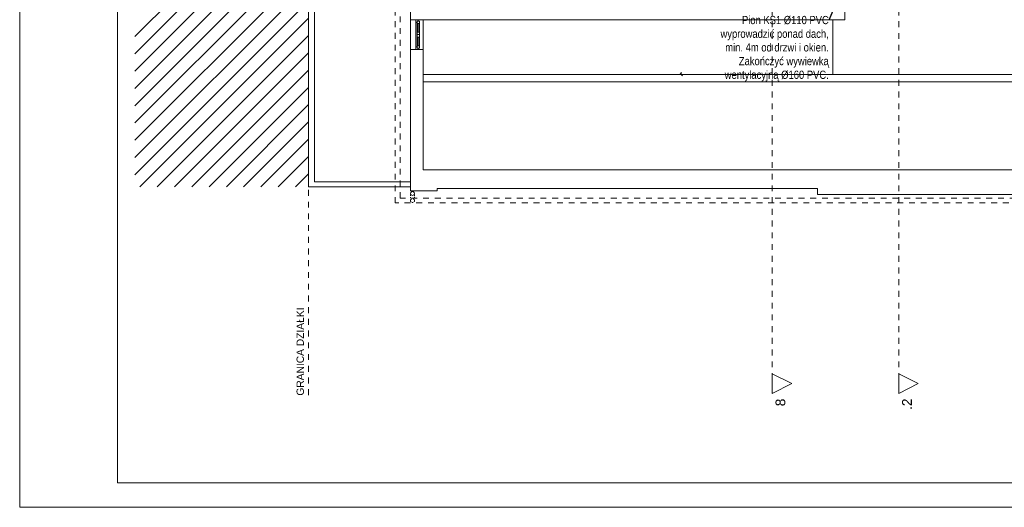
# Model space of a CAD drawing. Header units: millimetres. Extents: x 204754 to 499005, y -178579 to -103222.
# Tile 120 of 178: x 291634 to 311776, y -145921 to -135940. Entities that reach past the tile are written whole.
import ezdxf
from ezdxf import colors
from ezdxf.entities.mleader import LeaderData, LeaderLine
from ezdxf.math import Vec2, Vec3

# ---------------------------------------------------------------- set-up
doc = ezdxf.new("R2010")
doc.units = ezdxf.units.MM
doc.header["$MEASUREMENT"] = 0
doc.linetypes.add('2', pattern=[50, 25, -25])
doc.linetypes.add('Przerywana', pattern=[240, 120, -120])
doc.layers.get('0').update_dxf_attribs({"color": 252, "lineweight": 5})
for name, color, linetype, lineweight in [('840-G Znaczniki ogólne_Nr_pióra__3', 252, 'Continuous', 5), ('IS_opisy', 7, 'Continuous', 35), ('Nowe_! NAZWY POM_Nr_pióra__19', 252, 'Continuous', 5), ('Nowe_! Tabelka_Nr_pióra__19', 252, 'Continuous', 5), ('Nowe_! Tabelka_Nr_pióra__7', 252, 'Continuous', 5), ('Nowe_220-A Ściany_Nr_pióra__112', 252, 'Continuous', 5), ('Nowe_810-G Ogólne_Nr_pióra__187', 252, 'Continuous', 5), ('Nowe_820-G Rysunki Obrazki_Nr_pióra__103', 252, 'Continuous', 5), ('Nowe_820-G Rysunki Obrazki_Nr_pióra__24', 252, 'Continuous', 5), ('Nowe_Nowe_220(1)-A Ściany zewnętrzne_Nr_pióra__103', 252, 'Continuous', 5), ('Nowe_Nowe_220(1)-A Ściany zewnętrzne_Nr_pióra__23', 252, 'Continuous', 5), ('Nowe_Nowe_220(1)-A Ściany zewnętrzne_Nr_pióra__57', 252, 'Continuous', 5), ('Nowe_Okna ARCHICADa_Nr_pióra__112', 252, 'Continuous', 5), ('Nowe_Okna ARCHICADa_Nr_pióra__23', 252, 'Continuous', 5), ('Nowe_Okna ARCHICADa_Nr_pióra__3', 252, 'Continuous', 5), ('Nowe_TABELKA_Nr_pióra__3', 252, 'Continuous', 5)]:
    doc.layers.add(name, color=color, linetype=linetype, lineweight=lineweight)
doc.styles.add('GENERATED_STYLE_1', font='arial.ttf')
doc.styles.add('GENERATED_STYLE_4', font='arial.ttf')
doc.styles.add('Opisowy', font='arial.ttf')

# ---------------------------------------------------------------- blocks, each defined once
blk = doc.blocks.new('podkład 20251118')
at = {"color": 252, "linetype": 'Continuous', "lineweight": 5}
for p, q in [((305144, -137041), (305191, -137089)), ((305168, -137065), (305168, -137017))]:
    blk.add_line(p, q, dxfattribs=at)
at = {"color": 252, "lineweight": 5}
for p, q in [((307028, -143589), (307028, -143189)), ((307028, -143189), (307428, -143389)), ((309617, -143589), (309617, -143189)), ((309617, -143189), (310017, -143389)), ((307428, -143389), (307028, -143589)), ((310017, -143389), (309617, -143589))]:
    blk.add_line(p, q, dxfattribs=at)
at = {"layer": '840-G Znaczniki ogólne_Nr_pióra__3', "color": 252, "linetype": 'Przerywana', "lineweight": 5}
for p, q in [((307028, -120853), (307028, -143189)), ((309617, -120853), (309617, -143189))]:
    blk.add_line(p, q, dxfattribs=at)
at = {"layer": '840-G Znaczniki ogólne_Nr_pióra__3', "color": 252, "linetype": 'Continuous', "lineweight": 5}
for p, q in [((307028, -143189), (307428, -143389)), ((307028, -143589), (307028, -143189)), ((309617, -143189), (310017, -143389)), ((309617, -143589), (309617, -143189)), ((307428, -143389), (307028, -143589)), ((310017, -143389), (309617, -143589))]:
    blk.add_line(p, q, dxfattribs=at)
at = {"layer": 'Nowe_! NAZWY POM_Nr_pióra__19', "color": 252, "linetype": 'Continuous', "lineweight": 5}
for p, q in [((308517, -132990), (308517, -135945)), ((308267, -135945), (308267, -137065)), ((308517, -135945), (308267, -135945)), ((308267, -137065), (320165, -137065))]:
    blk.add_line(p, q, dxfattribs=at)
at = {"layer": 'Nowe_! Tabelka_Nr_pióra__19', "color": 252, "linetype": 'Continuous', "lineweight": 5}
for q in [(291634, -116221), (333634, -145921)]:
    blk.add_line((291634, -145921), q, dxfattribs=at)
at = {"layer": 'Nowe_! Tabelka_Nr_pióra__7', "color": 252, "linetype": 'Continuous', "lineweight": 5}
for q in [(293634, -116721), (333134, -145421)]:
    blk.add_line((293634, -145421), q, dxfattribs=at)
at = {"layer": 'Nowe_220-A Ściany_Nr_pióra__112', "color": 252, "linetype": 'Continuous', "lineweight": 5}
for p, q in [((299787, -135945), (299737, -135945)), ((299887, -135945), (299787, -135945)), ((299787, -136547), (299737, -136547)), ((299887, -136547), (299787, -136547))]:
    blk.add_line(p, q, dxfattribs=at)
at = {"layer": 'Nowe_810-G Ogólne_Nr_pióra__187', "color": 252, "linetype": 'Continuous', "lineweight": 5}
for p, q in [((293989, -136285), (297545, -132729)), ((293989, -136639), (297545, -133083)), ((293989, -136993), (297545, -133436)), ((293989, -137346), (297545, -133790)), ((293989, -137700), (297545, -134143)), ((293989, -138053), (297545, -134497)), ((293989, -138407), (297545, -134850)), ((293989, -138760), (297545, -135204)), ((293989, -139114), (297545, -135558)), ((294094, -139362), (297545, -135911)), ((294448, -139362), (297545, -136265)), ((294801, -139362), (297545, -136618)), ((295155, -139362), (297545, -136972)), ((295508, -139362), (297545, -137325)), ((295862, -139362), (297545, -137679)), ((296216, -139362), (297545, -138032)), ((296569, -139362), (297545, -138386)), ((296923, -139362), (297545, -138740)), ((297276, -139362), (297545, -139093))]:
    blk.add_line(p, q, dxfattribs=at)
at = {"layer": 'Nowe_820-G Rysunki Obrazki_Nr_pióra__103', "color": 252, "linetype": '2', "lineweight": 5}
blk.add_circle((299670, -139645), 40, dxfattribs=at)
at = {"layer": 'Nowe_820-G Rysunki Obrazki_Nr_pióra__24', "color": 7, "linetype": 'Continuous', "lineweight": 15}
blk.add_circle((299670, -139496), 40, dxfattribs=at)
at = {"layer": 'Nowe_Nowe_220(1)-A Ściany zewnętrzne_Nr_pióra__103', "color": 252, "linetype": 'Przerywana', "lineweight": 5}
for p, q in [((299317, -139692), (299317, -126200)), ((299417, -139592), (299417, -126300)), ((320987, -139692), (299317, -139692)), ((320887, -139592), (299417, -139592))]:
    blk.add_line(p, q, dxfattribs=at)
at = {"layer": 'Nowe_Nowe_220(1)-A Ściany zewnętrzne_Nr_pióra__103', "color": 252, "linetype": '2', "lineweight": 5}
for p, q in [((299630, -139645), (299630, -139496)), ((299710, -139643), (299710, -139496))]:
    blk.add_line(p, q, dxfattribs=at)
at = {"layer": 'Nowe_Nowe_220(1)-A Ściany zewnętrzne_Nr_pióra__23', "color": 252, "linetype": 'Przerywana', "lineweight": 5}
blk.add_line((297545, -143625), (297545, -118317), dxfattribs=at)
at = {"layer": 'Nowe_Nowe_220(1)-A Ściany zewnętrzne_Nr_pióra__57', "color": 252, "linetype": 'Continuous', "lineweight": 5}
for p, q in [((297545, -123523), (297545, -139362)), ((297665, -123623), (297665, -139262)), ((299627, -139392), (299627, -126438)), ((308517, -135945), (308517, -132990)), ((299737, -135945), (299627, -135945)), ((299887, -139011), (299887, -135945)), ((308517, -135945), (299887, -135945)), ((299737, -136547), (299627, -136547)), ((299887, -137065), (320165, -137065)), ((299887, -137215), (320165, -137215)), ((299887, -139011), (308027, -139011)), ((308027, -139011), (320165, -139011)), ((297545, -139362), (299627, -139362)), ((297665, -139262), (299627, -139262)), ((299627, -139442), (299627, -139392)), ((299627, -139442), (300177, -139442)), ((300177, -139392), (307952, -139392)), ((300177, -139442), (300177, -139392)), ((307952, -139392), (307952, -139520)), ((307952, -139520), (312095, -139520))]:
    blk.add_line(p, q, dxfattribs=at)
at = {"layer": 'Nowe_Okna ARCHICADa_Nr_pióra__112', "color": 252, "linetype": 'Continuous', "lineweight": 5}
for p, q in [((299787, -135945), (299737, -135945)), ((299787, -135945), (299737, -135945)), ((299887, -135945), (299787, -135945)), ((299787, -136547), (299737, -136547)), ((299787, -136547), (299737, -136547)), ((299887, -136547), (299787, -136547))]:
    blk.add_line(p, q, dxfattribs=at)
at = {"layer": 'Nowe_Okna ARCHICADa_Nr_pióra__23', "color": 252, "linetype": 'Continuous', "lineweight": 5}
for p, q in [((299737, -135995), (299737, -135945)), ((299787, -135945), (299787, -135970)), ((299762, -135995), (299737, -135995)), ((299787, -135970), (299762, -135970)), ((299762, -135970), (299762, -135995)), ((299762, -136020), (299762, -135970)), ((299762, -135970), (299812, -135970)), ((299812, -136020), (299762, -136020)), ((299762, -136196), (299762, -136020)), ((299787, -136020), (299787, -136196)), ((299812, -135970), (299812, -136020)), ((299812, -136020), (299812, -136196)), ((299762, -136246), (299762, -136196)), ((299762, -136196), (299812, -136196)), ((299812, -136246), (299762, -136246)), ((299762, -136296), (299762, -136246)), ((299762, -136246), (299812, -136246)), ((299812, -136296), (299762, -136296)), ((299762, -136472), (299762, -136296)), ((299787, -136296), (299787, -136472)), ((299812, -136196), (299812, -136246)), ((299812, -136246), (299812, -136296)), ((299812, -136296), (299812, -136472)), ((299737, -136547), (299737, -136497)), ((299737, -136497), (299762, -136497)), ((299762, -136522), (299762, -136472)), ((299762, -136472), (299812, -136472)), ((299762, -136497), (299762, -136522)), ((299762, -136522), (299787, -136522)), ((299812, -136522), (299762, -136522)), ((299787, -136522), (299787, -136547)), ((299812, -136472), (299812, -136522))]:
    blk.add_line(p, q, dxfattribs=at)
at = {"layer": 'Nowe_Okna ARCHICADa_Nr_pióra__3', "color": 252, "linetype": 'Continuous', "lineweight": 5}
for p, q in [((299737, -135945), (299737, -136547)), ((299887, -135945), (299887, -136547)), ((299737, -136246), (299737, -135995)), ((299812, -136020), (299812, -136196)), ((299737, -136497), (299737, -136246)), ((299812, -136296), (299812, -136472))]:
    blk.add_line(p, q, dxfattribs=at)
at = {"layer": '840-G Znaczniki ogólne_Nr_pióra__3', "color": 252, "lineweight": 5, "style": 'GENERATED_STYLE_4'}
for s, p in [('8', (307296, -143852)), (' .2', (309885, -144005))]:
    blk.add_text(s, height=200, rotation=90, dxfattribs=at).set_placement(p)
at = {"layer": 'Nowe_TABELKA_Nr_pióra__3', "color": 252, "lineweight": 5, "style": 'GENERATED_STYLE_1'}
blk.add_text('GRANICA DZIAŁKI', height=150, rotation=90, dxfattribs=at).set_placement((297448, -143636))
blk = doc.blocks.new('_None')

msp = doc.modelspace()

# ---------------------------------------------------------------- block references
msp.add_blockref('podkład 20251118', (0, 0))

# ---------------------------------------------------------------- leaders
at = {"layer": 'IS_opisy', "lineweight": 25}
ml = msp.add_multileader_mtext('Standard', dxfattribs=at)
ml.set_content('{\\fArial Narrow|b0|i0|c0|p34;P\\fArial Narrow|b0|i0|c238|p34;ion KS1 %%C110 PVC\\Pwyprowadzić ponad dach, min. 4m od drzwi i okien. Zakończyć wywiewką wentylacyjną %%C160 PVC. \\P }', color=256, style='Opisowy')
ml.set_leader_properties()
ml.set_arrow_properties(name='NONE')
ml.build(insert=Vec2(0, 0))
ml.multileader.update_dxf_attribs({"dogleg_length": 0.1, "arrow_head_size": 8.61})
ctx = ml.context
ctx.base_point, ctx.char_height, ctx.arrow_head_size, ctx.landing_gap_size, ctx.plane_origin, ctx.plane_x_axis, ctx.plane_y_axis = Vec3(305987, -135947), 168, 8.61, 0.861, Vec3(304140, -136424), Vec3(1, -0.000005), Vec3(0.000005, 1)
ctx.text_align_type = 2
notes = []
notes.append((ctx, [(0, (1, 1, 0), (308187, -135947), (-1, 0.000005), 1, [(0, [(308614, -134948)], 256, [])])]))
ctx.mtext.insert, ctx.mtext.text_direction, ctx.mtext.rotation, ctx.mtext.width, ctx.mtext.alignment, ctx.mtext.flow_direction = Vec3(308185, -135863), Vec3(1, -0.000005), 6.283181, 2253.53, 3, 5
for ctx, leaders in notes:
    for number, flags, end, landing, length, lines in leaders:
        leader = LeaderData()
        leader.index, (leader.has_last_leader_line, leader.has_dogleg_vector, leader.attachment_direction) = number, flags
        leader.last_leader_point, leader.dogleg_vector, leader.dogleg_length = Vec3(end), Vec3(landing), length
        for number, points, colour, breaks in lines:
            line = LeaderLine()
            line.index, line.vertices, line.color, line.breaks = number, Vec3.list(points), colors.encode_raw_color(colour), breaks
            leader.lines.append(line)
        ctx.leaders.append(leader)

doc.saveas('drawing.dxf')
